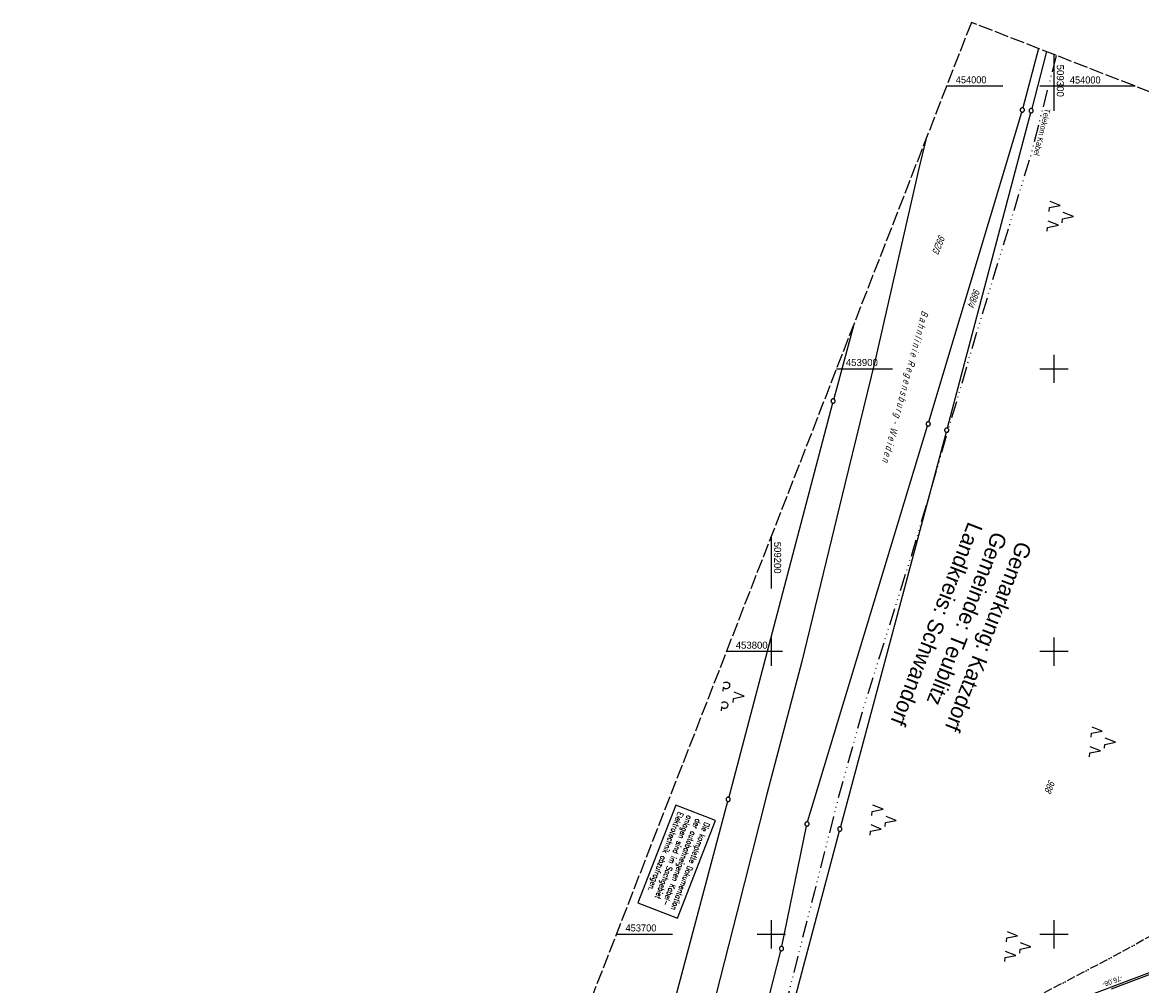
# Model space of a CAD drawing. Extents: x 508935 to 509681, y 453001 to 454023.
# Tile 29 of 36: x 508935 to 509331, y 453682 to 454023. Entities that reach past the tile are written whole.
import ezdxf
from ezdxf.enums import TextEntityAlignment as Align

# ---------------------------------------------------------------- set-up
doc = ezdxf.new("R2010")
doc.units = 0
doc.header["$LTSCALE"] = 10
doc.header["$MEASUREMENT"] = 0
for name, pattern in [('ACAD_ISO13W100', [36, 12, -3, 12, -3, 0, -3, 0, -3]), ('ACAD_ISO14W100', [25.5, 12, -3, 0.5, -3, 0.5, -3, 0.5, -3]), ('AUSGEZOGEN', [0]), ('LT00', [0]), ('LT14', [0.6, 0.5, -0.1])]:
    doc.linetypes.add(name, pattern=pattern)
doc.layers.get('0').update_dxf_attribs({"linetype": 'LT00'})
for name, color, linetype in [('--EL_DFK_AB_L', 21, 'LT00'), ('ABSTAND', 8, 'LT00'), ('BAB-KABEL_TEXT_KASTEN', 224, 'Continuous'), ('DFK_AB_L', 21, 'LT00'), ('DFK_BES-WEGE', 255, 'LT00'), ('DFK_FLUR_NR', 250, 'LT00'), ('DFK_GZPKT', 250, 'LT00'), ('DFK_KATASTER', 250, 'LT00'), ('DFK_NUTZUNG', 250, 'LT00'), ('GASLTG', 250, 'ACAD_ISO13W100'), ('GRENZNAME_A', 250, 'Continuous'), ('TELEKOM', 210, 'ACAD_ISO14W100'), ('TELEKOM_TEXT', 210, 'Continuous'), ('V118_RASTER', 250, 'LT00'), ('V118_ZAUN', 40, 'LT00')]:
    doc.layers.add(name, color=color, linetype=linetype)
doc.layers.add('-BLATT_118-RAND', color=7, linetype='LT14', plot=False)
doc.styles.add('ROMANS', font='romans.shx', dxfattribs={"width": 0.8})
doc.styles.get("Standard").update_dxf_attribs({"font": 'ARIAL.TTF'})
doc.styles.add('UNIR-H', font='unir_h.shx', dxfattribs={"width": 0.8})
doc.styles.add('Versorgungsltg', font='ARIAL.TTF', dxfattribs={"width": 0.8, "height": 2})

# ---------------------------------------------------------------- blocks, each defined once
blk = doc.blocks.new('SYMB7010')
at = {"color": 0, "linetype": 'ByBlock'}
for points in [[(-0.031408, 0.499213), (-0.093728, 0.49134), (-0.15457, 0.475719), (-0.212975, 0.452595), (-0.268021, 0.422333), (-0.31884, 0.385411), (-0.36463, 0.342411), (-0.40467, 0.29401), (-0.438329, 0.240973), (-0.465074, 0.184136), (-0.484486, 0.124395), (-0.496256, 0.062692), (-0.5002, 0)], [(-0.5002, 0), (-0.496256, -0.062692), (-0.484486, -0.124395), (-0.465075, -0.184136), (-0.438329, -0.240973), (-0.404671, -0.29401), (-0.36463, -0.342411), (-0.31884, -0.385411), (-0.268021, -0.422333), (-0.212975, -0.452595), (-0.154571, -0.475719), (-0.093728, -0.49134), (-0.031408, -0.499213), (0.031408, -0.499213)], [(0.5002, 0), (0.496256, 0.062692), (0.484485, 0.124395), (0.465074, 0.184136), (0.438329, 0.240973), (0.40467, 0.29401), (0.36463, 0.342411), (0.31884, 0.385411), (0.268021, 0.422333), (0.212975, 0.452595), (0.15457, 0.475719), (0.093728, 0.49134), (0.031408, 0.499213), (-0.031408, 0.499213)], [(0.031408, -0.499213), (0.093728, -0.491341), (0.15457, -0.475719), (0.212975, -0.452595), (0.268021, -0.422333), (0.31884, -0.385411), (0.36463, -0.342411), (0.404671, -0.294011), (0.438329, -0.240974), (0.465075, -0.184136), (0.484486, -0.124395), (0.496256, -0.062692), (0.500201, 0)]]:
    blk.add_lwpolyline(points, dxfattribs=at)
blk = doc.blocks.new('SYMB7221')
at = {"color": 0, "linetype": 'ByBlock'}
for p, q in [((0, 0.435), (-0.11, 0.065)), ((0.11, 0.065), (0, 0.435)), ((0.25, 0.065), (0.11, 0.065)), ((-0.35, -0.065), (-0.46, -0.435)), ((0.35, -0.065), (0.24, -0.435))]:
    blk.add_line(p, q, dxfattribs=at)
for points in [[(-0.1, -0.435), (-0.24, -0.435), (-0.35, -0.065)], [(0.6, -0.435), (0.46, -0.435), (0.35, -0.065)]]:
    blk.add_lwpolyline(points, dxfattribs=at)
blk = doc.blocks.new('SYMB7201')
at = {"color": 0, "linetype": 'ByBlock'}
for p, q in [((0, 0.385), (-0.11, 0.015)), ((-0.255, -0.385), (-0.115, -0.385)), ((0.445, -0.385), (0.585, -0.385))]:
    blk.add_line(p, q, dxfattribs=at)
for points in [[(0.25, 0.015), (0.11, 0.015), (0, 0.385)], [(-0.393816, -0.383308), (-0.416239, -0.362945), (-0.432849, -0.337617), (-0.442589, -0.308936), (-0.444836, -0.27873), (-0.439449, -0.248923), (-0.426769, -0.221415), (-0.407606, -0.197958), (-0.38318, -0.180047), (-0.355047, -0.168823), (-0.325, -0.165), (-0.294953, -0.168823), (-0.26682, -0.180047), (-0.242394, -0.197959), (-0.223231, -0.221415), (-0.210551, -0.248923), (-0.205164, -0.27873), (-0.207411, -0.308936), (-0.21715, -0.337617), (-0.233761, -0.362945), (-0.256184, -0.383308)], [(0.306185, -0.383308), (0.283761, -0.362945), (0.267151, -0.337617), (0.257411, -0.308936), (0.255164, -0.27873), (0.260552, -0.248923), (0.273231, -0.221415), (0.292394, -0.197958), (0.31682, -0.180047), (0.344953, -0.168823), (0.375, -0.165), (0.405047, -0.168823), (0.43318, -0.180047), (0.457606, -0.197959), (0.476769, -0.221415), (0.489449, -0.248923), (0.494836, -0.27873), (0.492589, -0.308936), (0.48285, -0.337617), (0.466239, -0.362945), (0.443816, -0.383308)]]:
    blk.add_lwpolyline(points, dxfattribs=at)

msp = doc.modelspace()

# ---------------------------------------------------------------- linework, layer by layer
at = {"layer": '--EL_DFK_AB_L'}
msp.add_line((509354.98, 453694.37), (509285.15, 453668.17), dxfattribs=at)
at = {"layer": '-BLATT_118-RAND'}
msp.add_lwpolyline([(509270.78, 454022.55), (508935.15, 453160.59), (509345.16, 453000.94), (509680.8, 453862.9), (509270.78, 454022.55)], dxfattribs=at)
at = {"layer": 'BAB-KABEL_TEXT_KASTEN', "linetype": 'AUSGEZOGEN'}
msp.add_lwpolyline([(509166.22, 453745.7), (509152.77, 453711.16), (509166.8, 453705.7), (509180.25, 453740.23)], close=True, dxfattribs=at)
at = {"layer": 'DFK_AB_L'}
msp.add_line((509354.98, 453694.37), (509285.15, 453668.17), dxfattribs=at)
at = {"layer": 'DFK_KATASTER'}
for p, q in [((509294.48, 454013.32), (509288.97, 453992.28)), ((509297.33, 454012.21), (509292.11, 453992.05)), ((509255.73, 453881.23), (509288.57, 453990.84)), ((509291.73, 453990.59), (509262.25, 453879.02)), ((509254.61, 453981.01), (509252.16, 453970.92)), ((509252.16, 453970.92), (509236.6, 453902.62)), ((509229.16, 453915.67), (509222.07, 453889.34)), ((509236.6, 453902.62), (509226.02, 453859.27)), ((509221.68, 453887.89), (509184.96, 453748.45)), ((509212.85, 453739.74), (509255.29, 453879.79)), ((509261.87, 453877.57), (509224.43, 453737.96)), ((509226.02, 453859.27), (509210.82, 453796.44)), ((509210.82, 453796.44), (509198.46, 453749.52)), ((509198.46, 453749.52), (509187.89, 453708.07)), ((509184.58, 453747), (509157.51, 453645.48)), ((509224.05, 453736.52), (509159.1, 453492.62)), ((509203.77, 453695.67), (509212.48, 453738.28)), ((509187.89, 453708.07), (509168.76, 453632.87)), ((509155.85, 453508.92), (509203.43, 453694.21))]:
    msp.add_line(p, q, dxfattribs=at)
at = {"layer": 'GASLTG', "ltscale": 0.025, "flags": 128}
msp.add_lwpolyline([(509459.38, 453949.11), (509450.2, 453919.85), (509421.35, 453829.74), (509387.43, 453752.09), (509387.15, 453749.69), (509386.64, 453747.99), (509386.11, 453746.64), (509385.69, 453745.92), (509384.19, 453743.86), (509374.9, 453735.13), (509347.99, 453710.57), (509336.99, 453701.01), (509323.7, 453693.59), (509283.73, 453672.57), (509252.46, 453655.66), (509248.05, 453653.59), (509245.29, 453652.33), (509242.73, 453646.85), (509241.02, 453642.69), (509234.18, 453624.45), (509228.88, 453610.74), (509200.15, 453529.41), (509193.92, 453514.6), (509160.39, 453424.95), (509155.13, 453408.75), (509155.36, 453404.52), (509170.12, 453341.46), (509176.16, 453307.48), (509192.32, 453255.42), (509195.12, 453180.84), (509226.67, 453135.57), (509237.82, 453121.89), (509240.24, 453119.27), (509241.22, 453115.74), (509239.95, 453112.7), (509210.11, 453054.13), (509209.86, 453053.62)], dxfattribs=at)
at = {"layer": 'TELEKOM', "ltscale": 0.05, "flags": 128}
msp.add_lwpolyline([(509300.78, 454010.87), (509291.73, 453975.52), (509272.11, 453911.23), (509250.35, 453836.57), (509232.18, 453778.85), (509223.52, 453747.55), (509215.27, 453715.17), (509204.55, 453673.1), (509197.12, 453644.21), (509183.31, 453592.01), (509173.2, 453555.5), (509160.41, 453506.78), (509157.11, 453496.28), (509153.19, 453486.55), (509148.24, 453477.49), (509145.56, 453471.27), (509141.44, 453459.12), (509131.13, 453424.89), (509125.22, 453403.89), (509116.57, 453375.3), (509112.37, 453362.45), (509111.95, 453360.5), (509112.23, 453356.32), (509112.09, 453353.67), (509113.63, 453350.47), (509116.14, 453345.73), (509121.3, 453341.41), (509129.53, 453336.39), (509141.66, 453330.9), (509153.94, 453325.88), (509157, 453324.35), (509159.24, 453322.4), (509161.19, 453319.47), (509162.03, 453317.24), (509161.17, 453314.83), (509156.71, 453308.29), (509150.71, 453300.06), (509140.79, 453288.33), (509131.59, 453277.04), (509119.02, 453260.56), (509103.24, 453241.43), (509086.9, 453221.45), (509073.64, 453205.1), (509060.53, 453189.49), (509045.45, 453170.2), (509029.41, 453151.11), (509012.15, 453130.6)], dxfattribs=at)
at = {"layer": 'V118_RASTER'}
for p, q in [((509300, 453991.31), (509300, 454011.17)), ((509281.86, 454000), (509262, 454000)), ((509328.69, 454000), (509295, 454000)), ((509305, 454000), (509295, 454000)), ((509300, 453895), (509300, 453905)), ((509223.06, 453900), (509242.93, 453900)), ((509295, 453900), (509305, 453900)), ((509200, 453840.77), (509200, 453822.27)), ((509200, 453805), (509200, 453795)), ((509300, 453795), (509300, 453805)), ((509203.99, 453800), (509184.13, 453800)), ((509305, 453800), (509295, 453800)), ((509200, 453705), (509200, 453695)), ((509300, 453695), (509300, 453705)), ((509145.19, 453700), (509165.05, 453700)), ((509195, 453700), (509205, 453700)), ((509295, 453700), (509305, 453700))]:
    msp.add_line(p, q, dxfattribs=at)
at = {"layer": 'V118_ZAUN'}
msp.add_line((509334.25, 453685.92), (509320.21, 453680.65), dxfattribs=at)

# ---------------------------------------------------------------- block references
at = {"layer": 'DFK_GZPKT', "xscale": 1.500000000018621, "yscale": 1.5, "zscale": 1.5, "rotation": 264.7377099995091}
for p in [(509288.78, 453991.56), (509291.92, 453991.32), (509221.87, 453888.62), (509255.51, 453880.51), (509262.06, 453878.3), (509184.77, 453747.73), (509212.63, 453739.02), (509224.24, 453737.24), (509203.62, 453694.94)]:
    msp.add_blockref('SYMB7010', p, dxfattribs=at)
at = {"layer": 'DFK_NUTZUNG', "xscale": 10.00000000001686, "yscale": 10, "zscale": 10, "rotation": 264.7377100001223}
for name, p in [('SYMB7221', (509302.5, 453954.23)), ('SYMB7201', (509186.62, 453784.53)), ('SYMB7221', (509317.38, 453768.34)), ('SYMB7221', (509239.85, 453740.66)), ('SYMB7221', (509287.44, 453695.93))]:
    msp.add_blockref(name, p, dxfattribs=at)

# ---------------------------------------------------------------- texts
at = {"layer": 'ABSTAND', "width": 0.75}
msp.add_text(' -76.08-', height=1.8, rotation=-159.4386, dxfattribs=at).set_placement((509324.49, 453685.81))
at = {"layer": 'BAB-KABEL_TEXT_KASTEN', "insert": (509178.34, 453739.12), "char_height": 2, "width": 33.7438, "attachment_point": 1, "rotation": 248.7249, "style": 'ROMANS'}
msp.add_mtext('{\\W0.75;Die komplette Dokumentation der autobahneigenen Kabel-\\Panlagen sind im Sachgebiet Elektrotechnik abzufragen.}', dxfattribs=at)
at = {"layer": 'DFK_BES-WEGE', "oblique": 13.754, "width": 0.75}
msp.add_text('B a h n l i n i e  R e g e n s b u r g  -  W e i d e n', height=2.5, rotation=255.1886, dxfattribs=at).set_placement((509253.33, 453920.73))
at = {"layer": 'DFK_FLUR_NR', "oblique": 13.754, "width": 0.75}
for s, p in [('992/3', (509259.31, 453947.63)), ('988/4', (509271.7, 453928.65)), ('988', (509298.19, 453754.83))]:
    msp.add_text(s, height=2.5, rotation=248.7249, dxfattribs=at).set_placement(p)
at = {"layer": 'GRENZNAME_A', "insert": (509292.31, 453837.4), "char_height": 5.6, "attachment_point": 1, "rotation": 248.7249, "style": 'UNIR-H'}
msp.add_mtext('{\\W1;Gemarkung: Katzdorf\\PGemeinde: Teublitz\\PLandkreis: Schwandorf}', dxfattribs=at)
at = {"layer": 'TELEKOM_TEXT', "style": 'Versorgungsltg', "width": 0.8}
msp.add_text('Telekom Kabel', height=2, rotation=256.2878, dxfattribs=at).set_placement((509294.8, 453983.99), align=Align.CENTER)
at = {"layer": 'V118_RASTER'}
for s, rotation, width, p in [(' 509300', -89.9991, 0.979, (509300.99, 454008.55)), (' 454000', 0.0009, 0.931, (509264.36, 454001)), (' 454000', 0.0009, 0.931, (509304.72, 454000.93)), (' 453900', 0.0009, 0.972, (509225.43, 453901)), (' 509200', -89.9991, 0.965, (509201, 453839.77)), (' 453800', 0.0009, 0.969, (509186.49, 453801)), (' 453700', 0.0009, 0.938, (509147.55, 453701))]:
    msp.add_text(s, height=2.5, rotation=rotation, dxfattribs=dict(at, width=width)).set_placement(p)

doc.saveas('drawing.dxf')
